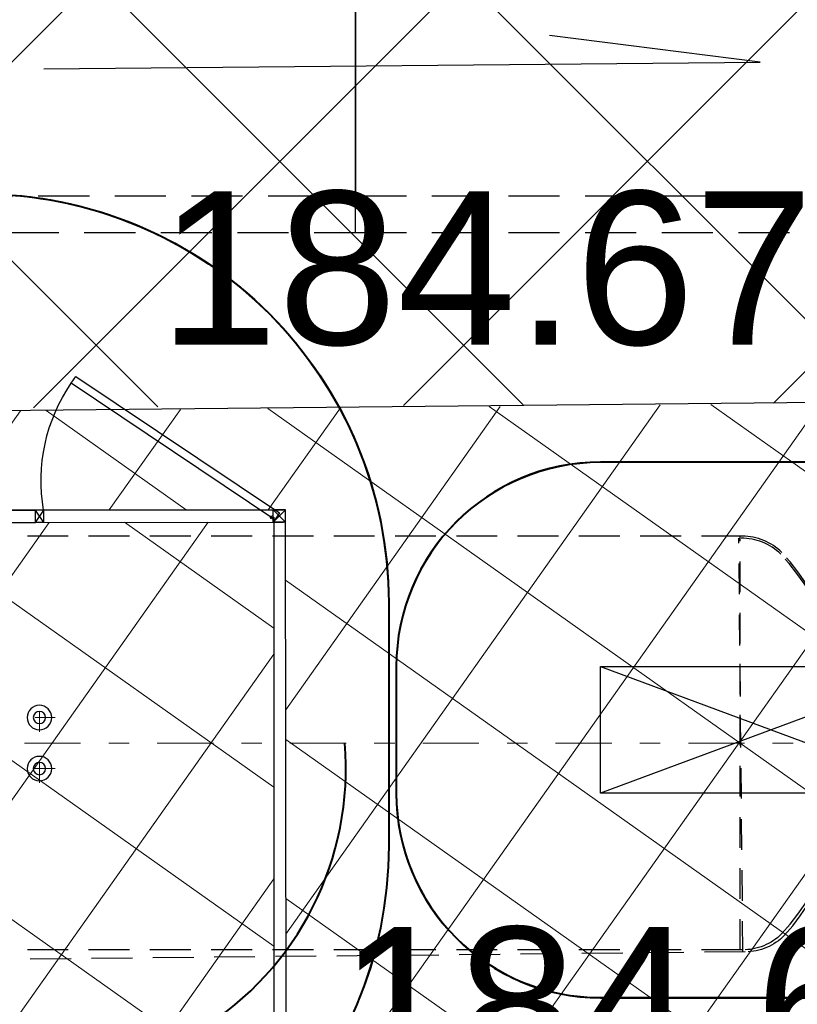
# Model space of a CAD drawing. Extents: x 8014 to 6635291, y -5609 to 5765892.
# Tile 50 of 158: x 6601171.42 to 6601175.23, y 5731784.43 to 5731789.25. Entities that reach past the tile are written whole.
import ezdxf

# ---------------------------------------------------------------- set-up
doc = ezdxf.new("R2010")
doc.units = 0
for name, pattern in [('( Dashed )', [0.75, 0.5, -0.25]), ('HIDDEN', [0.375, 0.25, -0.125]), ('OSIE', [1.04, 0.5, -0.25, 0.04, -0.25])]:
    doc.linetypes.add(name, pattern=pattern)
doc.layers.get('0').update_dxf_attribs({"linetype": 'CONTINUOUS'})
for name, color, linetype, lineweight in [('!m_spadki', 7, 'CONTINUOUS', 30), ('a_krawężnik', 7, 'CONTINUOUS', 30), ('GSPWPS_O', 7, 'CONTINUOUS', 13), ('T_OBRYS', 160, 'CONTINUOUS', 40), ('T_Osie', 7, 'OSIE', 9), ('T_str.ochr.8m', 40, 'HIDDEN', 60)]:
    doc.layers.add(name, color=color, linetype=linetype, lineweight=lineweight)
for name, color, linetype in [('300_ZBIORNIKI', 8, 'CONTINUOUS'), ('A-SZRAF- DROGI', 130, 'CONTINUOUS'), ('a_chodnik', 31, 'CONTINUOUS'), ('a_zieleń', 80, 'CONTINUOUS'), ('ogrodzenie trwałe (linia)', 7, 'CONTINUOUS')]:
    doc.layers.add(name, color=color, linetype=linetype)
doc.layers.add('AP_HATCH_DROGI', color=7, linetype='CONTINUOUS', lineweight=15, true_color=0x949494)
doc.styles.add('Arial', font='arial.ttf')

msp = doc.modelspace()

# ---------------------------------------------------------------- hatches: boundary and pattern name
at = {"layer": 'A-SZRAF- DROGI', "linetype": 'ByBlock', "lineweight": 0}
h = msp.add_hatch(dxfattribs=at)
h.set_pattern_fill('ANSI37', color=253, scale=3, style=0)
h.set_pattern_definition([(45, (3365827.470421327, 2822255.75228963), (-0.2651650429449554, 0.2651650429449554), []), (135, (3365827.470421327, 2822255.75228963), (-0.2651650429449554, -0.2651650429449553), [])])
h.paths.add_polyline_path([(6601164.801, 5731825.446), (6601168.790559, 5731826.947746), (6601168.820585, 5731824.474329), (6601166.454, 5731823.503)])
edge = h.paths.add_edge_path()
edge.add_line((6601172.476, 5731825.895), (6601172.4105, 5731828.025676))
edge.add_line((6601172.4105, 5731828.025676), (6601173.992, 5731828.189))
edge.add_arc((6601186.03492027, 5732243.680015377), 415.665509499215, 268.3397586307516, 269.9116548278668)
edge.add_line((6601185.394, 5731828.015), (6601205.043, 5731828.193))
edge.add_line((6601205.043, 5731828.193), (6601225.2324, 5731828.343))
edge.add_line((6601225.2324, 5731828.343), (6601245.168, 5731828.586))
edge.add_line((6601245.168, 5731828.586), (6601245.54301782, 5731828.590239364))
edge.add_line((6601245.54301782, 5731828.590239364), (6601246.883624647, 5731826.593755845))
edge.add_line((6601246.883624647, 5731826.593755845), (6601221.789705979, 5731826.309230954))
edge.add_line((6601221.789705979, 5731826.309230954), (6601205.136, 5731826.031))
edge.add_line((6601205.136, 5731826.031), (6601185.273, 5731825.848))
edge.add_line((6601185.273, 5731825.848), (6601173.834, 5731826.053))
edge.add_line((6601173.834, 5731826.053), (6601172.476, 5731825.895))
edge = h.paths.add_edge_path()
edge.add_line((6601111.994, 5731733.86), (6601109.203, 5731750.836))
edge.add_line((6601109.203, 5731750.836), (6601106.88, 5731760.994))
edge.add_line((6601106.88, 5731760.994), (6601102.557, 5731779.174))
edge.add_line((6601102.557, 5731779.174), (6601096.809, 5731802.335))
edge.add_line((6601096.809, 5731802.335), (6601093.3935, 5731815.0755))
edge.add_arc((6601112.890643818, 5731821.406846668), 20.49937969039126, 186.6456011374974, 197.9902726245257, ccw=False)
edge.add_arc((6601104.100382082, 5731821.197027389), 11.77172068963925, 157.093056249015, 190.5856574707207, ccw=False)
edge.add_line((6601093.257, 5731825.779000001), (6601095.519, 5731824.743))
edge.add_line((6601095.519, 5731824.743), (6601101.325, 5731802.801))
edge.add_line((6601101.325, 5731802.801), (6601106.886, 5731780.522))
edge.add_line((6601106.886, 5731780.522), (6601111.376, 5731762.136))
edge.add_line((6601111.376, 5731762.136), (6601116.585, 5731733.745))
edge.add_line((6601116.585, 5731733.745), (6601117.929, 5731724.497))
edge.add_line((6601117.929, 5731724.497), (6601120.174581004, 5731712.998631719))
edge.add_line((6601120.174581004, 5731712.998631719), (6601122.073782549, 5731714.127215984))
edge.add_line((6601122.073782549, 5731714.127215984), (6601119.954, 5731724.963))
edge.add_line((6601119.954, 5731724.963), (6601118.634, 5731734.045))
edge.add_line((6601118.634, 5731734.045), (6601113.329, 5731762.836))
edge.add_line((6601113.329, 5731762.836), (6601108.915, 5731781.012))
edge.add_line((6601108.915, 5731781.012), (6601103.286, 5731803.464))
edge.add_line((6601103.286, 5731803.464), (6601098.333, 5731822.44))
edge.add_line((6601098.333, 5731822.44), (6601100.26, 5731826.8))
edge.add_line((6601100.26, 5731826.8), (6601104.18, 5731826.61))
edge.add_line((6601104.18, 5731826.61), (6601124.59, 5731825.705))
edge.add_arc((6601125.610328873, 5731847.683485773), 22.00215689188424, 254.8648362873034, 267.34201003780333, ccw=False)
edge.add_line((6601119.865631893, 5731826.444527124), (6601114.201632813, 5731827.976553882))
edge.add_arc((6601110.333611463, 5731814.50400797), 14.01681427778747, 73.98101766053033, 84.72925958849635)
edge.add_line((6601111.621225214, 5731828.46155551), (6601104.31, 5731828.801))
edge.add_line((6601104.31, 5731828.801), (6601098.736000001, 5731829.044))
edge.add_arc((6601099.467862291, 5731836.320540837), 7.313252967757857, 237.4214308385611, 264.25660123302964, ccw=False)
edge.add_line((6601095.530000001, 5731830.158), (6601092.874, 5731826.011))
edge.add_arc((6601101.918260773, 5731821.943692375), 9.916735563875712, 155.7860047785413, 175.0173574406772)
edge.add_arc((6601112.859662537, 5731821.4016454), 20.86790340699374, 176.1439813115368, 198.0522861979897)
edge.add_line((6601093.019, 5731814.935), (6601096.416, 5731802.213))
edge.add_line((6601096.416, 5731802.213), (6601102.139, 5731779.125))
edge.add_line((6601102.139, 5731779.125), (6601106.492, 5731760.912))
edge.add_line((6601106.492, 5731760.912), (6601108.825, 5731750.719))
edge.add_line((6601108.825, 5731750.719), (6601111.607, 5731733.785))
edge.add_line((6601111.607, 5731733.785), (6601115.11, 5731713.014))
edge.add_line((6601115.11, 5731713.014), (6601115.782940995, 5731710.388937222))
edge.add_line((6601115.782940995, 5731710.388937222), (6601116.122591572, 5731710.590771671))
edge.add_line((6601116.122591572, 5731710.590771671), (6601115.488, 5731713.094))
edge.add_line((6601115.488, 5731713.094), (6601113.741, 5731723.477))
edge.add_line((6601113.741, 5731723.477), (6601111.994, 5731733.86))
at = {"layer": 'a_chodnik', "lineweight": 13, "transparency": 33554687}
h = msp.add_hatch(dxfattribs=at)
h.set_pattern_fill('ANSI37-METRIC', color=256, scale=0.2, angle=279.6960517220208)
h.set_pattern_definition([(324.7026736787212, (6604540.710003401, 5730614.242038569), (0.3669154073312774, 0.5182644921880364), []), (54.70267367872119, (6604540.710003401, 5730614.242038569), (-0.5182644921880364, 0.3669154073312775), [])])
h.paths.add_polyline_path([(6601169.438248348, 5731787.317560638), (6601176.352238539, 5731787.380829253), (6601176.353730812, 5731784.337495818), (6601172.722375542, 5731784.334939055), (6601172.719472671, 5731786.851661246), (6601169.443006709, 5731786.851234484), (6601169.438248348, 5731787.317560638)], is_closed=False)
h = msp.add_hatch(dxfattribs=at)
h.set_pattern_fill('ANSI37-METRIC', color=256, scale=0.2, angle=279.6960517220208)
h.set_pattern_definition([(324.7026736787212, (6604540.629168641, 5730615.580463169), (0.3669154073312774, 0.5182644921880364), []), (54.70267367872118, (6604540.629168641, 5730615.580463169), (-0.5182644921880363, 0.3669154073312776), [])])
h.paths.add_polyline_path([(6601171.225276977, 5731785.210209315), (6601171.225274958, 5731786.400209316), (6601169.465274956, 5731786.400206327), (6601169.465276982, 5731785.210206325)])
h.paths.add_polyline_path([(6601172.662457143, 5731784.274841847), (6601172.662464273, 5731784.334845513), (6601172.662756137, 5731786.791136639), (6601171.535805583, 5731786.789758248), (6601171.496059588, 5731786.789709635), (6601170.528414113, 5731786.790098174), (6601170.488680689, 5731786.790114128), (6601169.244167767, 5731786.790613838), (6601169.244420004, 5731784.608164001), (6601170.810017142, 5731784.61007666), (6601170.812108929, 5731782.902352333), (6601172.286037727, 5731782.038784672), (6601172.295187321, 5731782.038706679), (6601172.29516113, 5731782.035634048), (6601173.625344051, 5731782.035818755), (6601173.665115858, 5731782.035824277), (6601174.873957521, 5731782.035992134), (6601174.913263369, 5731782.035997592), (6601175.212537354, 5731782.036039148), (6601175.216997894, 5731782.036039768), (6601175.218591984, 5731784.275189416), (6601174.392647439, 5731784.275108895), (6601174.390298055, 5731784.275105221), (6601174.352647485, 5731784.275101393), (6601172.722457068, 5731784.274935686), (6601172.712457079, 5731784.274920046), (6601172.672457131, 5731784.274857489), (6601172.662457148, 5731784.27484185)], is_closed=False)
at = {"layer": 'a_zieleń', "transparency": 33554687}
h = msp.add_hatch(dxfattribs=at)
h.set_pattern_fill('ANSI31', color=256, scale=2, angle=0.5415578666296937)
h.set_pattern_definition([(45.5415578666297, (6600987.53512271, 5732094.771343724), (-0.1784396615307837, 0.1750979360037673), [])])
edge = h.paths.add_edge_path()
edge.add_line((6601184.522925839, 5731785.715408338), (6601184.766921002, 5731785.473322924))
edge.add_line((6601184.766921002, 5731785.473322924), (6601208.79, 5731802.27))
edge.add_line((6601208.79, 5731802.27), (6601211.05, 5731814.48))
edge.add_line((6601211.05, 5731814.48), (6601142.150843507, 5731813.822858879))
edge.add_arc((6601143.69840858, 5731819.101553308), 5.500870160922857, 253.6603434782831, 270.5475106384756)
edge.add_line((6601143.750973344, 5731813.6009343), (6601191.033618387, 5731814.053326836))
edge.add_arc((6601191.121506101, 5731812.113382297), 1.941934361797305, 359.83740764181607, 92.59396805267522, ccw=False)
edge.add_line((6601193.063432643, 5731812.107871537), (6601193.07399525, 5731811.003901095))
edge.add_line((6601193.07399525, 5731811.003901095), (6601197.383252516, 5731811.044963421))
edge.add_line((6601197.383252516, 5731811.044963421), (6601197.425292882, 5731806.620725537))
edge.add_line((6601197.425292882, 5731806.620725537), (6601199.73158594, 5731806.642472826))
edge.add_line((6601199.73158594, 5731806.642472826), (6601199.802988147, 5731799.171269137))
edge.add_line((6601199.802988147, 5731799.171269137), (6601197.516155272, 5731797.164784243))
edge.add_line((6601197.516155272, 5731797.164784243), (6601194.215775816, 5731797.133052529))
edge.add_line((6601194.215775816, 5731797.133052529), (6601194.250820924, 5731793.47024802))
edge.add_arc((6601191.537576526, 5731793.658273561), 2.719751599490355, 281.08944697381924, 356.0357887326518, ccw=False)
edge.add_line((6601192.060696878, 5731790.989304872), (6601185.152182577, 5731786.155675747))
edge.add_arc((71774552.68679601, -87417922.68084788), 113685689.9179969, 124.9790439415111, 124.9790443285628)
h.paths.add_polyline_path([(6601204.905956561, 5731809.178180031), (6601202.576515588, 5731808.578882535), (6601203.741236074, 5731808.878531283)], flags=16)
at = {"layer": 'AP_HATCH_DROGI', "transparency": 33554687}
h = msp.add_hatch(dxfattribs=at)
h.set_pattern_fill('ANSI37', color=8, scale=0.4, style=0)
h.set_pattern_definition([(45, (-235.1363771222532, -0.007408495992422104), (-0.8980256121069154, 0.8980256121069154), []), (135, (-235.1363771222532, -0.007408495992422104), (-0.8980256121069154, -0.8980256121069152), [])])
h.paths.add_polyline_path([(6601193.249542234, 5731793.599106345), (6601193.023173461, 5731793.157140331), (6601192.537164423, 5731792.545996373), (6601191.365211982, 5731791.715704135), (6601183.212684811, 5731786.011685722), (6601182.497746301, 5731785.59703122), (6601181.617589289, 5731785.472365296), (6601180.787473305, 5731785.553877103), (6601179.223053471, 5731786.31994221), (6601177.752199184, 5731787.151714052), (6601177.339079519, 5731787.292707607), (6601176.353805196, 5731787.380852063), (6601169.258341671, 5731787.337031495), (6601168.753547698, 5731787.164823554), (6601168.391850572, 5731786.815376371), (6601168.269527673, 5731786.161551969), (6601168.290580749, 5731783.987948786), (6601168.488974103, 5731783.423273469), (6601168.945697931, 5731783.165323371), (6601175.69063093, 5731779.256652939), (6601170.30296666, 5731775.521471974), (6601167.794910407, 5731776.936167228), (6601167.128955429, 5731777.163692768), (6601166.526245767, 5731776.961653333), (6601165.767206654, 5731775.783688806), (6601163.33174438, 5731771.472463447), (6601149.285564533, 5731779.333072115), (6601151.242391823, 5731782.823348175, 0.4126509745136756), (6601150.866490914, 5731784.182768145, -0.1085287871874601), (6601148.96558026, 5731785.930285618), (6601146.409825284, 5731789.580268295, 0.3525795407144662), (6601145.069900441, 5731789.886280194), (6601141.732827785, 5731787.547236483), (6601129.630619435, 5731804.831204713), (6601132.978262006, 5731807.182528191, 0.4134176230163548), (6601133.224768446, 5731808.57313886, -0.1152150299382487), (6601132.259080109, 5731812.541634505), (6601132.249191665, 5731813.578443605), (6601191.12157696, 5731814.047908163), (6601191.993802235, 5731813.804172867), (6601192.465289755, 5731813.507952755), (6601192.845826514, 5731812.99932286), (6601193.051446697, 5731812.404393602), (6601193.047141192, 5731810.787722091), (6601189.71617973, 5731810.759041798), (6601189.71617973, 5731810.476779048), (6601189.478657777, 5731810.589941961), (6601189.137921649, 5731810.649778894), (6601188.638827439, 5731810.516336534), (6601188.455564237, 5731810.361099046), (6601188.183916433, 5731809.949719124), (6601188.300918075, 5731797.719288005), (6601188.593649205, 5731797.284428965), (6601189.24852946, 5731797.040421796), (6601189.730764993, 5731797.164266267), (6601189.9472133, 5731797.324671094), (6601190.197602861, 5731797.731115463, -0.05991203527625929), (6601190.100695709, 5731797.525527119), (6601190.166834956, 5731797.525527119), (6601193.211719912, 5731797.5521764), (6601193.249542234, 5731793.599106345)], is_closed=False)
h.paths.add_polyline_path([(6601150.891862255, 5731811.46124344), (6601160.891791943, 5731811.516907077), (6601161.10822189, 5731789.159091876), (6601151.108690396, 5731789.062293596)], flags=16)
h.paths.add_polyline_path([(6601183.692642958, 5731809.969609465), (6601184.392950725, 5731809.683450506), (6601184.692597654, 5731808.979128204), (6601184.811738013, 5731796.463292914), (6601184.682850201, 5731795.960525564), (6601184.52561327, 5731795.751385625), (6601184.137843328, 5731795.50636878), (6601183.821335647, 5731795.45177002), (6601168.207583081, 5731795.409667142), (6601167.268951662, 5731795.745236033), (6601166.254055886, 5731796.470527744), (6601165.426889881, 5731797.629044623), (6601165.163207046, 5731798.3539978), (6601165.033918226, 5731799.292866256), (6601165.009865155, 5731801.818820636), (6601164.931315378, 5731807.967476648), (6601165.324893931, 5731808.648588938), (6601165.820058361, 5731809.170203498), (6601166.435272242, 5731809.557882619), (6601167.143473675, 5731809.853225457)], flags=16)

# ---------------------------------------------------------------- linework, layer by layer
at = {"layer": '!m_spadki', "linetype": 'Continuous'}
msp.add_lwpolyline([(6601171.537277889, 5731789.00831675), (6601175.043454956, 5731789.041863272), (6601174.012616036, 5731789.17274077)], dxfattribs=at)
msp.add_lwpolyline([(6601171.537277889, 5731789.00831675), (6601175.043454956, 5731789.041863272), (6601174.012616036, 5731789.17274077)], dxfattribs=at)
msp.add_lwpolyline([(6601171.537277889, 5731789.00831675), (6601175.043454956, 5731789.041863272), (6601174.012616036, 5731789.17274077)], dxfattribs=at)
at = {"linetype": 'HIDDEN'}
for points in [[(6601170.609769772, 5731794.207613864), (6601170.609769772, 5731788.207613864), (6601173.061769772, 5731788.207613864), (6601173.061769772, 5731794.207613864)], [(6601170.759769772, 5731794.027613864), (6601170.759769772, 5731788.387613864), (6601173.061769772, 5731788.387613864), (6601173.061769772, 5731794.027613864)], [(6601173.061769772, 5731794.027613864), (6601173.061769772, 5731788.387613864), (6601175.381769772, 5731788.387613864), (6601175.381769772, 5731794.027613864)]]:
    msp.add_lwpolyline(points, close=True, dxfattribs=at)
msp.add_lwpolyline([(6601175.531769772, 5731794.207613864), (6601173.061769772, 5731794.207613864), (6601173.061769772, 5731788.207613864), (6601175.381769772, 5731788.207613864)], dxfattribs=at)
at = {"flags": 128}
msp.add_lwpolyline([(6601174.26204226, 5731786.084166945), (6601175.93213644, 5731786.084354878), (6601175.93220618, 5731785.464608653), (6601174.262112, 5731785.464420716), (6601174.26204226, 5731786.084166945), (6601175.93220618, 5731785.464608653), (6601175.93213644, 5731786.084354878), (6601174.262112, 5731785.464420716)], dxfattribs=at)
at = {"color": 1, "flags": 128}
msp.add_lwpolyline([(6601174.26204226, 5731786.084166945), (6601175.93213644, 5731786.084354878), (6601175.93220618, 5731785.464608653), (6601174.262112, 5731785.464420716), (6601174.26204226, 5731786.084166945), (6601175.93220618, 5731785.464608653), (6601175.93213644, 5731786.084354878), (6601174.262112, 5731785.464420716)], dxfattribs=at)
at = {"layer": '300_ZBIORNIKI', "linetype": '( Dashed )', "lineweight": 30, "ltscale": 0.4}
for p, q in [((6601174.956199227, 5731786.722187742), (6601169.254028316, 5731786.722188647)), ((6601174.956199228, 5731786.722187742), (6601169.254028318, 5731786.722188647)), ((6601174.956204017, 5731784.69820358), (6601169.254027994, 5731784.698204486)), ((6601174.956204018, 5731784.69820358), (6601169.254027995, 5731784.698204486)), ((6601174.970236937, 5731784.688429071), (6601169.268351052, 5731784.630907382)), ((6601174.970236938, 5731784.688429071), (6601169.268351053, 5731784.630907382))]:
    msp.add_line(p, q, dxfattribs=at)
at = {"layer": '300_ZBIORNIKI', "linetype": '( Dashed )', "lineweight": -3, "ltscale": 0.3}
for p, q in [((6601174.959149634, 5731784.688302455), (6601174.938732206, 5731786.71219941)), ((6601174.959149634, 5731784.688302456), (6601174.938732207, 5731786.71219941)), ((6601174.945116, 5731784.698188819), (6601174.945116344, 5731786.722188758)), ((6601174.945116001, 5731784.69818882), (6601174.945116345, 5731786.722188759))]:
    msp.add_line(p, q, dxfattribs=at)
at = {"layer": '300_ZBIORNIKI', "linetype": '( Dashed )', "lineweight": 30, "ltscale": 30}
for centre, major_axis in [((6601174.952574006, 5731786.438469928), (0.147214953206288, 0.2312284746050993)), ((6601174.952574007, 5731786.438469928), (0.147214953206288, 0.2312284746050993)), ((6601174.956196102, 5731786.448333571), (0.1495400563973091, 0.2297316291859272)), ((6601174.956196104, 5731786.448333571), (0.1495400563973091, 0.2297316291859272))]:
    msp.add_ellipse(centre, major_axis=major_axis, ratio=0.9968174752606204, start_param=-0.2064587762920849, end_param=0.5784782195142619, dxfattribs=at)
at = {"layer": '300_ZBIORNIKI', "linetype": '( Dashed )', "lineweight": 30, "ltscale": 0.4}
for centre, major_axis, ratio in [((6601174.402187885, 5731785.6947361), (0.01292324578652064, -1.279619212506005), 0.8570713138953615), ((6601174.402187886, 5731785.694736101), (0.01292324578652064, -1.279619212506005), 0.8570713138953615), ((6601174.398335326, 5731785.71018979), (1.400460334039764e-05, -1.279684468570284), 0.8570713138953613), ((6601174.398335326, 5731785.71018979), (1.400460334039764e-05, -1.279684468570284), 0.8570713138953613)]:
    msp.add_ellipse(centre, major_axis=major_axis, ratio=ratio, start_param=0.7544379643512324, end_param=2.387133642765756, dxfattribs=at)
at = {"layer": '300_ZBIORNIKI', "linetype": 'Continuous', "ltscale": 0.3, "extrusion": (-5.082197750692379e-21, -4.235156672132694e-22, -1)}
for centre, major_axis in [((6601171.5152759, 5731785.835209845), (-0.04242643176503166, 0.04242638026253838)), ((6601171.515275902, 5731785.835209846), (-0.04242643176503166, 0.04242638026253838)), ((6601171.5152759, 5731785.835209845), (-0.02121321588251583, 0.02121319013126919)), ((6601171.515275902, 5731785.835209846), (-0.02121321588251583, 0.02121319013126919)), ((6601171.515276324, 5731785.585209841), (-0.04242643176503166, 0.04242638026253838)), ((6601171.515276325, 5731785.585209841), (-0.04242643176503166, 0.04242638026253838)), ((6601171.515276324, 5731785.585209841), (-0.02121321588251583, 0.02121319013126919)), ((6601171.515276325, 5731785.585209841), (-0.02121321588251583, 0.02121319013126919))]:
    msp.add_ellipse(centre, major_axis=major_axis, ratio=0.9999999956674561, start_param=0.7853981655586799, end_param=7.068583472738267, dxfattribs=at)
at = {"layer": '300_ZBIORNIKI', "linetype": '( Dashed )', "lineweight": 30, "ltscale": 0.4, "extrusion": (-5.082197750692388e-21, -4.235156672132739e-22, -1)}
for centre in [(6601174.956198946, 5731784.972042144), (6601174.956198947, 5731784.972042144)]:
    msp.add_ellipse(centre, major_axis=(-0.1495424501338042, 0.2297331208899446), ratio=0.9965963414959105, start_param=2.935089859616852, end_param=3.72016968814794, dxfattribs=at)
at = {"layer": '300_ZBIORNIKI', "linetype": '( Dashed )', "lineweight": 30, "ltscale": 0.4, "extrusion": (-5.077666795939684e-21, -4.747624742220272e-22, -1)}
for centre in [(6601174.967469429, 5731784.962253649), (6601174.96746943, 5731784.962253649)]:
    msp.add_ellipse(centre, major_axis=(-0.1518523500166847, 0.228212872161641), ratio=0.9965963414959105, start_param=2.935089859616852, end_param=3.72016968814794, dxfattribs=at)
at = {"layer": 'a_krawężnik'}
for p in [(6601169.215891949, 5731787.315287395), (6601169.456656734, 5731787.317691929)]:
    msp.add_line(p, (6601176.541231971, 5731787.390177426), dxfattribs=at)
at = {"layer": 'ogrodzenie trwałe (linia)', "linetype": 'ByBlock'}
for p, q in [((6601168.916509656, 5731786.851234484), (6601172.710301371, 5731786.851234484)), ((6601168.976511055, 5731786.850722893, 7.450042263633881e-07), (6601171.496574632, 5731786.849711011)), ((6601171.49606079, 5731786.789709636), (6601171.496572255, 5731786.849711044)), ((6601171.49606079, 5731786.789709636), (6601171.496572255, 5731786.849711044)), ((6601171.496060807, 5731786.789711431), (6601171.496572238, 5731786.849709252)), ((6601171.496060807, 5731786.789711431), (6601171.496572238, 5731786.849709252)), ((6601171.496060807, 5731786.789711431), (6601171.536570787, 5731786.849368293)), ((6601171.496060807, 5731786.789711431), (6601171.536570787, 5731786.849368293)), ((6601171.536570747, 5731786.849363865), (6601171.496572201, 5731786.849704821)), ((6601171.536570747, 5731786.849363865), (6601171.496572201, 5731786.849704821)), ((6601171.536570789, 5731786.849368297), (6601171.496572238, 5731786.849709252)), ((6601171.536059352, 5731786.789370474), (6601171.496572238, 5731786.849709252)), ((6601171.536570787, 5731786.849368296), (6601171.496572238, 5731786.849709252)), ((6601171.536059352, 5731786.789370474), (6601171.496572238, 5731786.849709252)), ((6601171.536059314, 5731786.789366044), (6601171.536570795, 5731786.849369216)), ((6601171.536059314, 5731786.789366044), (6601171.536570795, 5731786.849369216)), ((6601171.536059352, 5731786.789370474), (6601171.536570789, 5731786.849368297)), ((6601171.536059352, 5731786.789370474), (6601171.536570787, 5731786.849368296)), ((6601172.719472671, 5731786.851661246), (6601172.659472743, 5731786.851567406, -7.44801326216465e-07)), ((6601172.719472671, 5731786.851661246), (6601172.659472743, 5731786.851567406, -7.44801326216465e-07)), ((6601172.719566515, 5731786.791657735), (6601172.659472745, 5731786.851567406)), ((6601172.65956659, 5731786.791563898), (6601172.659472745, 5731786.851567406)), ((6601172.719566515, 5731786.791657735), (6601172.659472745, 5731786.851567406)), ((6601172.65956659, 5731786.791563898), (6601172.659472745, 5731786.851567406)), ((6601172.659566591, 5731786.791563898), (6601172.719472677, 5731786.851657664)), ((6601172.659566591, 5731786.791563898), (6601172.719472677, 5731786.851657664)), ((6601172.710076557, 5731786.8512364), (6601172.670078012, 5731786.851577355)), ((6601172.710076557, 5731786.8512364), (6601172.670078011, 5731786.851577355)), ((6601172.719472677, 5731786.851657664), (6601172.679472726, 5731786.851595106)), ((6601172.719472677, 5731786.851657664), (6601172.679472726, 5731786.851595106)), ((6601172.722410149, 5731784.304935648), (6601172.719472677, 5731786.851657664)), ((6601172.719566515, 5731786.791657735), (6601172.719472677, 5731786.851657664)), ((6601172.719566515, 5731786.791657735), (6601172.719472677, 5731786.851657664)), ((6601168.975996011, 5731786.790721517, 7.450042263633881e-07), (6601171.496059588, 5731786.789709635)), ((6601171.49606079, 5731786.789709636), (6601172.710660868, 5731786.791195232)), ((6601171.496060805, 5731786.789711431), (6601172.710660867, 5731786.791195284)), ((6601171.536059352, 5731786.789370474), (6601171.496060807, 5731786.789711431)), ((6601171.536059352, 5731786.789370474), (6601171.496060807, 5731786.789711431)), ((6601172.719566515, 5731786.791657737), (6601172.65956659, 5731786.791563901)), ((6601172.719566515, 5731786.791657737), (6601172.65956659, 5731786.791563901)), ((6601172.662759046, 5731786.815618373), (6601172.662457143, 5731784.274841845)), ((6601172.709566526, 5731786.791642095), (6601172.669566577, 5731786.791579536)), ((6601172.709566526, 5731786.791642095), (6601172.669566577, 5731786.791579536)), ((6601172.709565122, 5731786.791238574), (6601172.669566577, 5731786.791579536)), ((6601172.709565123, 5731786.791238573), (6601172.669566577, 5731786.791579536))]:
    msp.add_line(p, q, dxfattribs=at)
at = {"layer": 'ogrodzenie trwałe (linia)', "linetype": 'ByBlock', "elevation": -7.448013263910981e-07}
for points in [[(6601171.69341465, 5731787.50428071), (6601172.690015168, 5731786.835864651), (6601172.667732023, 5731786.802646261), (6601171.671131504, 5731787.47106232)], [(6601171.693414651, 5731787.504280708), (6601172.690015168, 5731786.83586465), (6601172.667732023, 5731786.802646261), (6601171.671131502, 5731787.47106232)]]:
    msp.add_lwpolyline(points, close=True, dxfattribs=at)
at = {"layer": 'ogrodzenie trwałe (linia)', "linetype": 'ByBlock'}
for centre in [(6601172.653032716, 5731786.81455442), (6601172.653032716, 5731786.814554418)]:
    msp.add_circle(centre, 0.007499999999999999, dxfattribs=at)
at = {"layer": 'ogrodzenie trwałe (linia)', "linetype": 'ByBlock', "extrusion": (-5.407901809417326e-06, 2.374480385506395e-06, -0.9999999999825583)}
msp.add_arc((-6601172.366627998, 5731786.994251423, -22.08847055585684), 0.8433645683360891, 350.112821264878, 34.433473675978, dxfattribs=at)
at = {"layer": 'T_OBRYS'}
for points, elevation in [([(6601167.464936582, 5731786.397160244, -0.414213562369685), (6601169.464942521, 5731788.397154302), (6601171.224938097, 5731788.397149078, -0.4142135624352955), (6601173.224932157, 5731786.397143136), (6601173.224928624, 5731785.207143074, -0.414213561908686), (6601171.224922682, 5731783.207149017), (6601169.464927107, 5731783.207154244, -0.4142135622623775), (6601167.464933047, 5731785.207160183), (6601167.464936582, 5731786.397160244)], 2.394665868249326e-10), ([(6601167.464974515, 5731786.397176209, -0.414213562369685), (6601169.464974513, 5731788.397176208), (6601171.224970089, 5731788.397176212, -0.4142135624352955), (6601173.224970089, 5731786.397176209), (6601173.22497009, 5731785.207176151, -0.414213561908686), (6601171.224970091, 5731783.207176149), (6601169.464974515, 5731783.207176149, -0.4142135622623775), (6601167.464974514, 5731785.207176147), (6601167.464974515, 5731786.397176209)], -1.571646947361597e-10)]:
    msp.add_lwpolyline(points, format="xyb", dxfattribs=dict(at, elevation=elevation))
for points in [[(6601176.932048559, 5731785.464719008), (6601176.932058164, 5731786.084719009, 0.414213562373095), (6601175.932073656, 5731787.084734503), (6601174.262073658, 5731787.084760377, 0.414213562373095), (6601173.262058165, 5731786.084775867), (6601173.262048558, 5731785.464775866, 0.414213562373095), (6601174.262033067, 5731784.464760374), (6601175.932033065, 5731784.464734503, 0.414213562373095)], [(6601173.262199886, 5731786.084023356), (6601173.262197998, 5731785.464023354, 0.414213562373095), (6601174.262194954, 5731784.464020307), (6601175.932194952, 5731784.46401522, 0.414213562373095), (6601176.932197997, 5731785.464012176), (6601176.932199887, 5731786.084012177, 0.414213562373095), (6601175.932202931, 5731787.084015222), (6601174.262202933, 5731787.084020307, 0.414213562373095)]]:
    msp.add_lwpolyline(points, format="xyb", close=True, dxfattribs=at)
msp.add_arc((6601171.515276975, 5731785.585195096), 1.499999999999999, 175.2199595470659, 4.780342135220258, dxfattribs=at)
at = {"layer": 'T_Osie', "ltscale": 0.05}
for p, q in [((6601171.515275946, 5731785.76518748), (6601171.515275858, 5731785.901302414)), ((6601171.515275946, 5731785.76518748), (6601171.515275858, 5731785.901302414)), ((6601171.515275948, 5731785.765187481), (6601171.51527586, 5731785.901302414)), ((6601171.515275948, 5731785.765187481), (6601171.51527586, 5731785.901302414)), ((6601171.592671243, 5731785.83520985), (6601171.442092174, 5731785.835209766)), ((6601171.592671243, 5731785.83520985), (6601171.442092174, 5731785.835209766)), ((6601171.592671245, 5731785.83520985), (6601171.442092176, 5731785.835209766)), ((6601171.592671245, 5731785.83520985), (6601171.442092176, 5731785.835209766)), ((6601171.515276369, 5731785.515187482), (6601171.515276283, 5731785.651302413)), ((6601171.515276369, 5731785.515187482), (6601171.515276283, 5731785.651302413)), ((6601171.51527637, 5731785.515187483), (6601171.515276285, 5731785.651302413)), ((6601171.51527637, 5731785.515187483), (6601171.515276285, 5731785.651302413)), ((6601171.592671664, 5731785.585209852), (6601171.442092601, 5731785.585209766)), ((6601171.592671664, 5731785.585209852), (6601171.442092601, 5731785.585209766)), ((6601171.592671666, 5731785.585209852), (6601171.442092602, 5731785.585209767)), ((6601171.592671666, 5731785.585209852), (6601171.442092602, 5731785.585209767))]:
    msp.add_line(p, q, dxfattribs=at)
at = {"layer": 'T_Osie', "ltscale": 0.55}
for p, q in [((6601175.616721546, 5731785.710189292), (6601168.572099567, 5731785.710189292)), ((6601175.616721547, 5731785.710189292), (6601168.572099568, 5731785.710189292))]:
    msp.add_line(p, q, dxfattribs=at)
at = {"layer": 'T_str.ochr.8m', "color": 40, "ltscale": 3, "elevation": 2.394665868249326e-10}
msp.add_lwpolyline([(6601171.225223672, 5731777.209901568), (6601169.465273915, 5731777.209892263, -0.4141853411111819), (6601161.465274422, 5731785.210215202), (6601161.465274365, 5731786.400215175, -0.4142134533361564), (6601169.465273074, 5731794.400212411), (6601171.225272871, 5731794.400209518, -0.4142132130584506), (6601179.225272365, 5731786.400216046), (6601179.225272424, 5731785.21021607, -0.4141874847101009), (6601171.225223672, 5731777.209901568, 0.6249487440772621)], format="xyb", dxfattribs=at)
at = {"layer": 'T_str.ochr.8m', "color": 40, "ltscale": 3}
msp.add_lwpolyline([(6601175.932082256, 5731777.464394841), (6601174.261988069, 5731777.464420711, -0.4142135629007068), (6601166.262112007, 5731785.464544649), (6601166.262121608, 5731786.084290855, -0.4142135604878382), (6601174.262245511, 5731794.084166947), (6601175.9323397, 5731794.084141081, -0.4142135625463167), (6601183.932215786, 5731786.084017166), (6601183.932206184, 5731785.464270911, -0.4142135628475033), (6601175.932082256, 5731777.464394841, 2.08608479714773)], format="xyb", dxfattribs=at)
at = {"layer": 'T_str.ochr.8m', "color": 3, "ltscale": 2}
msp.add_lwpolyline([(6601175.932193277, 5731780.46468491), (6601174.26209915, 5731780.464710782, -0.4142123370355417), (6601169.26225339, 5731785.464690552), (6601169.262262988, 5731786.084191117, -0.4142291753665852), (6601174.262263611, 5731791.083770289), (6601175.932357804, 5731791.083744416, -0.4145878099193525), (6601180.932118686, 5731786.077436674), (6601180.932193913, 5731785.464509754, -0.4142957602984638), (6601175.932193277, 5731780.46468491, 0.8911212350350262)], format="xyb", dxfattribs=at)
at = {"layer": 'T_str.ochr.8m', "color": 202, "ltscale": 2}
msp.add_arc((6601157.260715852, 5731807.695597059, 1.031868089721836e-08), 30, 270.5435333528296, 0.5435337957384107, dxfattribs=at)

# ---------------------------------------------------------------- texts
at = {"layer": 'GSPWPS_O', "color": 8, "linetype": 'Continuous', "lineweight": 0, "style": 'Arial'}
for s, p in [('184.67', (6601172.1, 5731787.66, 10.8)), ('184.66', (6601172.98, 5731784.06, 10.8))]:
    msp.add_text(s, height=0.75, dxfattribs=at).set_placement(p)

doc.saveas('drawing.dxf')
